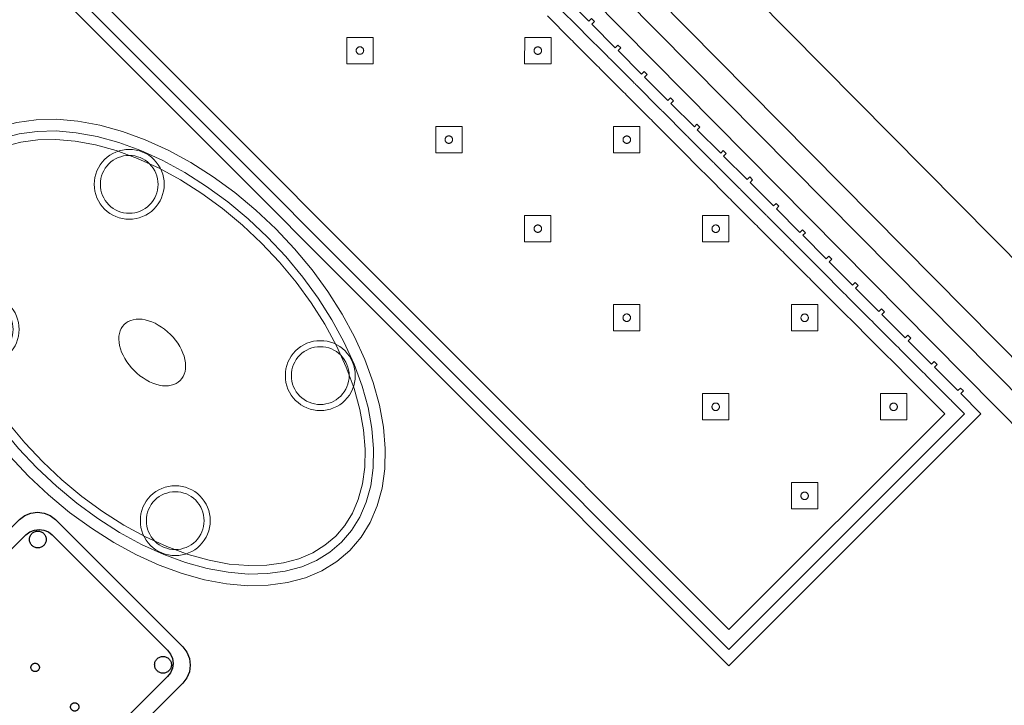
# Model space of a CAD drawing. Header units: metres. Extents: x 2232.4 to 2275.2, y 411.9 to 437.5.
# Tile 14 of 34: x 2245.5 to 2247.6, y 433.4 to 434.8. Entities that reach past the tile are written whole.
import ezdxf

# ---------------------------------------------------------------- set-up
doc = ezdxf.new("R2010")
doc.units = ezdxf.units.M
doc.layers.add('DOOR', color=5, linetype='Continuous')
doc.layers.add('RP_CHAIRS', color=7, linetype='Continuous')
doc.layers.add('NC_N1_BANQUETTES', color=7, linetype='Continuous', lineweight=13)
doc.layers.add('NC_N1_TABLES', color=7, linetype='Continuous', lineweight=13)

# ---------------------------------------------------------------- blocks, each defined once
blk = doc.blocks.new('NC_N1_TRIANGLE_L_BANQUETTE')
at = {"color": 0, "linetype": 'Continuous', "lineweight": -2}
for points in [[(0.035, 3.089), (0.035, 3.16), (0.027, 3.16), (0.027, 3.169), (0.035, 3.169), (0.035, 3.24), (0.027, 3.24), (0.027, 3.249), (0.035, 3.249), (0.035, 3.32), (0.027, 3.32), (0.027, 3.329), (0.035, 3.329), (0.035, 3.4), (0.027, 3.4), (0.027, 3.409), (0.035, 3.409), (0.035, 3.48), (0.027, 3.48), (0.027, 3.489), (0.035, 3.489), (0.035, 3.56), (0.027, 3.56), (0.027, 3.569), (0.035, 3.569), (0.035, 3.64), (0.027, 3.64), (0.027, 3.649), (0.035, 3.649), (0.035, 3.72), (0.027, 3.72), (0.027, 3.729), (0.035, 3.729), (0.035, 3.8), (0.027, 3.8), (0.027, 3.809), (0.035, 3.809), (0.035, 3.88), (0.027, 3.88), (0.027, 3.889), (0.035, 3.889), (0.035, 3.96), (0.027, 3.96), (0.027, 3.969), (0.035, 3.969), (0.035, 4.04), (0.027, 4.04), (0.027, 4.049), (0.035, 4.049), (0.035, 4.12), (0.027, 4.12), (0.027, 4.129), (0.035, 4.129), (0.035, 4.2), (0.027, 4.2), (0.027, 4.209), (0.035, 4.209), (0.035, 4.28), (0.027, 4.28), (0.027, 4.289), (0.035, 4.289), (0.035, 4.35), (0.8, 4.35), (0.8, 0.8)], [(0.06, 3.089), (0.06, 3.16), (0.0599, 3.1625), (0.0596, 3.1645), (0.0599, 3.1665), (0.06, 3.169), (0.06, 3.24), (0.0599, 3.2425), (0.0596, 3.2445), (0.0599, 3.2465), (0.06, 3.249), (0.06, 3.32), (0.0599, 3.3225), (0.0596, 3.3245), (0.0599, 3.3265), (0.06, 3.329), (0.06, 3.4), (0.0599, 3.4025), (0.0596, 3.4045), (0.0599, 3.4065), (0.06, 3.409), (0.06, 3.48), (0.0599, 3.4825), (0.0596, 3.4845), (0.0599, 3.4865), (0.06, 3.489), (0.06, 3.56), (0.0599, 3.5625), (0.0596, 3.5645), (0.0599, 3.5665), (0.06, 3.569), (0.06, 3.64), (0.0599, 3.6425), (0.0596, 3.6445), (0.0599, 3.6465), (0.06, 3.649), (0.06, 3.72), (0.0599, 3.7225), (0.0596, 3.7245), (0.0599, 3.7265), (0.06, 3.729), (0.06, 3.8), (0.0599, 3.8025), (0.0596, 3.8045), (0.0599, 3.8065), (0.06, 3.809), (0.06, 3.88), (0.0599, 3.8825), (0.0596, 3.8845), (0.0599, 3.8865), (0.06, 3.889), (0.06, 3.96), (0.0599, 3.9625), (0.0596, 3.9645), (0.0599, 3.9665), (0.06, 3.969), (0.06, 4.04), (0.0599, 4.0425), (0.0596, 4.0445), (0.0599, 4.0465), (0.06, 4.049), (0.06, 4.12), (0.0599, 4.1225), (0.0596, 4.1245), (0.0599, 4.1265), (0.06, 4.129), (0.06, 4.2), (0.0599, 4.2025), (0.0596, 4.2045), (0.0599, 4.2065), (0.06, 4.209), (0.06, 4.28), (0.0599, 4.2825), (0.0596, 4.2845), (0.0599, 4.2865), (0.06, 4.289), (0.06, 4.325), (0.775, 4.325), (0.775, 0.8)], [(0.09, 3.089), (0.09, 3.16), (0.0898, 3.1645), (0.09, 3.169), (0.09, 3.24), (0.0898, 3.2445), (0.09, 3.249), (0.09, 3.32), (0.0898, 3.3245), (0.09, 3.329), (0.09, 3.4), (0.0898, 3.4045), (0.09, 3.409), (0.09, 3.48), (0.0898, 3.4845), (0.09, 3.489), (0.09, 3.56), (0.0898, 3.5645), (0.09, 3.569), (0.09, 3.64), (0.0898, 3.6445), (0.09, 3.649), (0.09, 3.72), (0.0898, 3.7245), (0.09, 3.729), (0.09, 3.8), (0.0898, 3.8045), (0.09, 3.809), (0.09, 3.88), (0.0898, 3.8845), (0.09, 3.889), (0.09, 3.96), (0.0898, 3.9645), (0.09, 3.969), (0.09, 4.04), (0.0898, 4.0445), (0.09, 4.049), (0.09, 4.12), (0.0898, 4.1245), (0.09, 4.129), (0.09, 4.2), (0.0898, 4.2045), (0.09, 4.209), (0.09, 4.28), (0.0898, 4.2845), (0.09, 4.289), (0.09, 4.295), (0.745, 4.295), (0.745, 0.8)]]:
    blk.add_lwpolyline(points, dxfattribs=at)
for points in [[(0.157, 4.167), (0.197, 4.207), (0.157, 4.247), (0.117, 4.207)], [(0.427, 4.167), (0.467, 4.207), (0.427, 4.247), (0.387, 4.207)], [(0.165, 4.207), (0.165, 4.2062), (0.1648, 4.2054), (0.1647, 4.2047), (0.1644, 4.2039), (0.1641, 4.2032), (0.1637, 4.2026), (0.1632, 4.2019), (0.1627, 4.2013), (0.1621, 4.2008), (0.1614, 4.2003), (0.1608, 4.1999), (0.1601, 4.1996), (0.1593, 4.1993), (0.1586, 4.1992), (0.1578, 4.199), (0.157, 4.199), (0.1562, 4.199), (0.1554, 4.1992), (0.1547, 4.1993), (0.1539, 4.1996), (0.1532, 4.1999), (0.1526, 4.2003), (0.1519, 4.2008), (0.1513, 4.2013), (0.1508, 4.2019), (0.1503, 4.2026), (0.1499, 4.2032), (0.1496, 4.2039), (0.1493, 4.2047), (0.1492, 4.2054), (0.149, 4.2062), (0.149, 4.207), (0.149, 4.2078), (0.1492, 4.2086), (0.1493, 4.2093), (0.1496, 4.2101), (0.1499, 4.2108), (0.1503, 4.2114), (0.1508, 4.2121), (0.1513, 4.2127), (0.1519, 4.2132), (0.1526, 4.2137), (0.1532, 4.2141), (0.1539, 4.2144), (0.1547, 4.2147), (0.1554, 4.2148), (0.1562, 4.215), (0.157, 4.215), (0.1578, 4.215), (0.1586, 4.2148), (0.1593, 4.2147), (0.1601, 4.2144), (0.1608, 4.2141), (0.1614, 4.2137), (0.1621, 4.2132), (0.1627, 4.2127), (0.1632, 4.2121), (0.1637, 4.2114), (0.1641, 4.2108), (0.1644, 4.2101), (0.1647, 4.2093), (0.1648, 4.2086), (0.165, 4.2078)], [(0.435, 4.207), (0.435, 4.2062), (0.4348, 4.2054), (0.4347, 4.2047), (0.4344, 4.2039), (0.4341, 4.2032), (0.4337, 4.2026), (0.4332, 4.2019), (0.4327, 4.2013), (0.4321, 4.2008), (0.4314, 4.2003), (0.4308, 4.1999), (0.4301, 4.1996), (0.4293, 4.1993), (0.4286, 4.1992), (0.4278, 4.199), (0.427, 4.199), (0.4262, 4.199), (0.4254, 4.1992), (0.4247, 4.1993), (0.4239, 4.1996), (0.4232, 4.1999), (0.4226, 4.2003), (0.4219, 4.2008), (0.4213, 4.2013), (0.4208, 4.2019), (0.4203, 4.2026), (0.4199, 4.2032), (0.4196, 4.2039), (0.4193, 4.2047), (0.4192, 4.2054), (0.419, 4.2062), (0.419, 4.207), (0.419, 4.2078), (0.4192, 4.2086), (0.4193, 4.2093), (0.4196, 4.2101), (0.4199, 4.2108), (0.4203, 4.2114), (0.4208, 4.2121), (0.4213, 4.2127), (0.4219, 4.2132), (0.4226, 4.2137), (0.4232, 4.2141), (0.4239, 4.2144), (0.4247, 4.2147), (0.4254, 4.2148), (0.4262, 4.215), (0.427, 4.215), (0.4278, 4.215), (0.4286, 4.2148), (0.4293, 4.2147), (0.4301, 4.2144), (0.4308, 4.2141), (0.4314, 4.2137), (0.4321, 4.2132), (0.4327, 4.2127), (0.4332, 4.2121), (0.4337, 4.2114), (0.4341, 4.2108), (0.4344, 4.2101), (0.4347, 4.2093), (0.4348, 4.2086), (0.435, 4.2078)], [(0.157, 3.897), (0.197, 3.937), (0.157, 3.977), (0.117, 3.937)], [(0.427, 3.897), (0.467, 3.937), (0.427, 3.977), (0.387, 3.937)], [(0.165, 3.937), (0.165, 3.9362), (0.1648, 3.9354), (0.1647, 3.9347), (0.1644, 3.9339), (0.1641, 3.9332), (0.1637, 3.9326), (0.1632, 3.9319), (0.1627, 3.9313), (0.1621, 3.9308), (0.1614, 3.9303), (0.1608, 3.9299), (0.1601, 3.9296), (0.1593, 3.9293), (0.1586, 3.9292), (0.1578, 3.929), (0.157, 3.929), (0.1562, 3.929), (0.1554, 3.9292), (0.1547, 3.9293), (0.1539, 3.9296), (0.1532, 3.9299), (0.1526, 3.9303), (0.1519, 3.9308), (0.1513, 3.9313), (0.1508, 3.9319), (0.1503, 3.9326), (0.1499, 3.9332), (0.1496, 3.9339), (0.1493, 3.9347), (0.1492, 3.9354), (0.149, 3.9362), (0.149, 3.937), (0.149, 3.9378), (0.1492, 3.9386), (0.1493, 3.9393), (0.1496, 3.9401), (0.1499, 3.9408), (0.1503, 3.9414), (0.1508, 3.9421), (0.1513, 3.9427), (0.1519, 3.9432), (0.1526, 3.9437), (0.1532, 3.9441), (0.1539, 3.9444), (0.1547, 3.9447), (0.1554, 3.9448), (0.1562, 3.945), (0.157, 3.945), (0.1578, 3.945), (0.1586, 3.9448), (0.1593, 3.9447), (0.1601, 3.9444), (0.1608, 3.9441), (0.1614, 3.9437), (0.1621, 3.9432), (0.1627, 3.9427), (0.1632, 3.9421), (0.1637, 3.9414), (0.1641, 3.9408), (0.1644, 3.9401), (0.1647, 3.9393), (0.1648, 3.9386), (0.165, 3.9378)], [(0.435, 3.937), (0.435, 3.9362), (0.4348, 3.9354), (0.4347, 3.9347), (0.4344, 3.9339), (0.4341, 3.9332), (0.4337, 3.9326), (0.4332, 3.9319), (0.4327, 3.9313), (0.4321, 3.9308), (0.4314, 3.9303), (0.4308, 3.9299), (0.4301, 3.9296), (0.4293, 3.9293), (0.4286, 3.9292), (0.4278, 3.929), (0.427, 3.929), (0.4262, 3.929), (0.4254, 3.9292), (0.4247, 3.9293), (0.4239, 3.9296), (0.4232, 3.9299), (0.4226, 3.9303), (0.4219, 3.9308), (0.4213, 3.9313), (0.4208, 3.9319), (0.4203, 3.9326), (0.4199, 3.9332), (0.4196, 3.9339), (0.4193, 3.9347), (0.4192, 3.9354), (0.419, 3.9362), (0.419, 3.937), (0.419, 3.9378), (0.4192, 3.9386), (0.4193, 3.9393), (0.4196, 3.9401), (0.4199, 3.9408), (0.4203, 3.9414), (0.4208, 3.9421), (0.4213, 3.9427), (0.4219, 3.9432), (0.4226, 3.9437), (0.4232, 3.9441), (0.4239, 3.9444), (0.4247, 3.9447), (0.4254, 3.9448), (0.4262, 3.945), (0.427, 3.945), (0.4278, 3.945), (0.4286, 3.9448), (0.4293, 3.9447), (0.4301, 3.9444), (0.4308, 3.9441), (0.4314, 3.9437), (0.4321, 3.9432), (0.4327, 3.9427), (0.4332, 3.9421), (0.4337, 3.9414), (0.4341, 3.9408), (0.4344, 3.9401), (0.4347, 3.9393), (0.4348, 3.9386), (0.435, 3.9378)], [(0.157, 3.627), (0.197, 3.667), (0.157, 3.707), (0.117, 3.667)], [(0.427, 3.627), (0.467, 3.667), (0.427, 3.707), (0.387, 3.667)], [(0.165, 3.667), (0.165, 3.6662), (0.1648, 3.6654), (0.1647, 3.6647), (0.1644, 3.6639), (0.1641, 3.6632), (0.1637, 3.6626), (0.1632, 3.6619), (0.1627, 3.6613), (0.1621, 3.6608), (0.1614, 3.6603), (0.1608, 3.6599), (0.1601, 3.6596), (0.1593, 3.6593), (0.1586, 3.6592), (0.1578, 3.659), (0.157, 3.659), (0.1562, 3.659), (0.1554, 3.6592), (0.1547, 3.6593), (0.1539, 3.6596), (0.1532, 3.6599), (0.1526, 3.6603), (0.1519, 3.6608), (0.1513, 3.6613), (0.1508, 3.6619), (0.1503, 3.6626), (0.1499, 3.6632), (0.1496, 3.6639), (0.1493, 3.6647), (0.1492, 3.6654), (0.149, 3.6662), (0.149, 3.667), (0.149, 3.6678), (0.1492, 3.6686), (0.1493, 3.6693), (0.1496, 3.6701), (0.1499, 3.6708), (0.1503, 3.6714), (0.1508, 3.6721), (0.1513, 3.6727), (0.1519, 3.6732), (0.1526, 3.6737), (0.1532, 3.6741), (0.1539, 3.6744), (0.1547, 3.6747), (0.1554, 3.6748), (0.1562, 3.675), (0.157, 3.675), (0.1578, 3.675), (0.1586, 3.6748), (0.1593, 3.6747), (0.1601, 3.6744), (0.1608, 3.6741), (0.1614, 3.6737), (0.1621, 3.6732), (0.1627, 3.6727), (0.1632, 3.6721), (0.1637, 3.6714), (0.1641, 3.6708), (0.1644, 3.6701), (0.1647, 3.6693), (0.1648, 3.6686), (0.165, 3.6678)], [(0.435, 3.667), (0.435, 3.6662), (0.4348, 3.6654), (0.4347, 3.6647), (0.4344, 3.6639), (0.4341, 3.6632), (0.4337, 3.6626), (0.4332, 3.6619), (0.4327, 3.6613), (0.4321, 3.6608), (0.4314, 3.6603), (0.4308, 3.6599), (0.4301, 3.6596), (0.4293, 3.6593), (0.4286, 3.6592), (0.4278, 3.659), (0.427, 3.659), (0.4262, 3.659), (0.4254, 3.6592), (0.4247, 3.6593), (0.4239, 3.6596), (0.4232, 3.6599), (0.4226, 3.6603), (0.4219, 3.6608), (0.4213, 3.6613), (0.4208, 3.6619), (0.4203, 3.6626), (0.4199, 3.6632), (0.4196, 3.6639), (0.4193, 3.6647), (0.4192, 3.6654), (0.419, 3.6662), (0.419, 3.667), (0.419, 3.6678), (0.4192, 3.6686), (0.4193, 3.6693), (0.4196, 3.6701), (0.4199, 3.6708), (0.4203, 3.6714), (0.4208, 3.6721), (0.4213, 3.6727), (0.4219, 3.6732), (0.4226, 3.6737), (0.4232, 3.6741), (0.4239, 3.6744), (0.4247, 3.6747), (0.4254, 3.6748), (0.4262, 3.675), (0.427, 3.675), (0.4278, 3.675), (0.4286, 3.6748), (0.4293, 3.6747), (0.4301, 3.6744), (0.4308, 3.6741), (0.4314, 3.6737), (0.4321, 3.6732), (0.4327, 3.6727), (0.4332, 3.6721), (0.4337, 3.6714), (0.4341, 3.6708), (0.4344, 3.6701), (0.4347, 3.6693), (0.4348, 3.6686), (0.435, 3.6678)], [(0.157, 3.357), (0.197, 3.397), (0.157, 3.437), (0.117, 3.397)], [(0.427, 3.357), (0.467, 3.397), (0.427, 3.437), (0.387, 3.397)], [(0.165, 3.397), (0.165, 3.3962), (0.1648, 3.3954), (0.1647, 3.3947), (0.1644, 3.3939), (0.1641, 3.3932), (0.1637, 3.3926), (0.1632, 3.3919), (0.1627, 3.3913), (0.1621, 3.3908), (0.1614, 3.3903), (0.1608, 3.3899), (0.1601, 3.3896), (0.1593, 3.3893), (0.1586, 3.3892), (0.1578, 3.389), (0.157, 3.389), (0.1562, 3.389), (0.1554, 3.3892), (0.1547, 3.3893), (0.1539, 3.3896), (0.1532, 3.3899), (0.1526, 3.3903), (0.1519, 3.3908), (0.1513, 3.3913), (0.1508, 3.3919), (0.1503, 3.3926), (0.1499, 3.3932), (0.1496, 3.3939), (0.1493, 3.3947), (0.1492, 3.3954), (0.149, 3.3962), (0.149, 3.397), (0.149, 3.3978), (0.1492, 3.3986), (0.1493, 3.3993), (0.1496, 3.4001), (0.1499, 3.4008), (0.1503, 3.4014), (0.1508, 3.4021), (0.1513, 3.4027), (0.1519, 3.4032), (0.1526, 3.4037), (0.1532, 3.4041), (0.1539, 3.4044), (0.1547, 3.4047), (0.1554, 3.4048), (0.1562, 3.405), (0.157, 3.405), (0.1578, 3.405), (0.1586, 3.4048), (0.1593, 3.4047), (0.1601, 3.4044), (0.1608, 3.4041), (0.1614, 3.4037), (0.1621, 3.4032), (0.1627, 3.4027), (0.1632, 3.4021), (0.1637, 3.4014), (0.1641, 3.4008), (0.1644, 3.4001), (0.1647, 3.3993), (0.1648, 3.3986), (0.165, 3.3978)], [(0.435, 3.397), (0.435, 3.3962), (0.4348, 3.3954), (0.4347, 3.3947), (0.4344, 3.3939), (0.4341, 3.3932), (0.4337, 3.3926), (0.4332, 3.3919), (0.4327, 3.3913), (0.4321, 3.3908), (0.4314, 3.3903), (0.4308, 3.3899), (0.4301, 3.3896), (0.4293, 3.3893), (0.4286, 3.3892), (0.4278, 3.389), (0.427, 3.389), (0.4262, 3.389), (0.4254, 3.3892), (0.4247, 3.3893), (0.4239, 3.3896), (0.4232, 3.3899), (0.4226, 3.3903), (0.4219, 3.3908), (0.4213, 3.3913), (0.4208, 3.3919), (0.4203, 3.3926), (0.4199, 3.3932), (0.4196, 3.3939), (0.4193, 3.3947), (0.4192, 3.3954), (0.419, 3.3962), (0.419, 3.397), (0.419, 3.3978), (0.4192, 3.3986), (0.4193, 3.3993), (0.4196, 3.4001), (0.4199, 3.4008), (0.4203, 3.4014), (0.4208, 3.4021), (0.4213, 3.4027), (0.4219, 3.4032), (0.4226, 3.4037), (0.4232, 3.4041), (0.4239, 3.4044), (0.4247, 3.4047), (0.4254, 3.4048), (0.4262, 3.405), (0.427, 3.405), (0.4278, 3.405), (0.4286, 3.4048), (0.4293, 3.4047), (0.4301, 3.4044), (0.4308, 3.4041), (0.4314, 3.4037), (0.4321, 3.4032), (0.4327, 3.4027), (0.4332, 3.4021), (0.4337, 3.4014), (0.4341, 3.4008), (0.4344, 3.4001), (0.4347, 3.3993), (0.4348, 3.3986), (0.435, 3.3978)], [(0.157, 3.087), (0.197, 3.127), (0.157, 3.167), (0.117, 3.127)], [(0.427, 3.087), (0.467, 3.127), (0.427, 3.167), (0.387, 3.127)], [(0.165, 3.127), (0.165, 3.1262), (0.1648, 3.1254), (0.1647, 3.1247), (0.1644, 3.1239), (0.1641, 3.1232), (0.1637, 3.1226), (0.1632, 3.1219), (0.1627, 3.1213), (0.1621, 3.1208), (0.1614, 3.1203), (0.1608, 3.1199), (0.1601, 3.1196), (0.1593, 3.1193), (0.1586, 3.1192), (0.1578, 3.119), (0.157, 3.119), (0.1562, 3.119), (0.1554, 3.1192), (0.1547, 3.1193), (0.1539, 3.1196), (0.1532, 3.1199), (0.1526, 3.1203), (0.1519, 3.1208), (0.1513, 3.1213), (0.1508, 3.1219), (0.1503, 3.1226), (0.1499, 3.1232), (0.1496, 3.1239), (0.1493, 3.1247), (0.1492, 3.1254), (0.149, 3.1262), (0.149, 3.127), (0.149, 3.1278), (0.1492, 3.1286), (0.1493, 3.1293), (0.1496, 3.1301), (0.1499, 3.1308), (0.1503, 3.1314), (0.1508, 3.1321), (0.1513, 3.1327), (0.1519, 3.1332), (0.1526, 3.1337), (0.1532, 3.1341), (0.1539, 3.1344), (0.1547, 3.1347), (0.1554, 3.1348), (0.1562, 3.135), (0.157, 3.135), (0.1578, 3.135), (0.1586, 3.1348), (0.1593, 3.1347), (0.1601, 3.1344), (0.1608, 3.1341), (0.1614, 3.1337), (0.1621, 3.1332), (0.1627, 3.1327), (0.1632, 3.1321), (0.1637, 3.1314), (0.1641, 3.1308), (0.1644, 3.1301), (0.1647, 3.1293), (0.1648, 3.1286), (0.165, 3.1278)], [(0.435, 3.127), (0.435, 3.1262), (0.4348, 3.1254), (0.4347, 3.1247), (0.4344, 3.1239), (0.4341, 3.1232), (0.4337, 3.1226), (0.4332, 3.1219), (0.4327, 3.1213), (0.4321, 3.1208), (0.4314, 3.1203), (0.4308, 3.1199), (0.4301, 3.1196), (0.4293, 3.1193), (0.4286, 3.1192), (0.4278, 3.119), (0.427, 3.119), (0.4262, 3.119), (0.4254, 3.1192), (0.4247, 3.1193), (0.4239, 3.1196), (0.4232, 3.1199), (0.4226, 3.1203), (0.4219, 3.1208), (0.4213, 3.1213), (0.4208, 3.1219), (0.4203, 3.1226), (0.4199, 3.1232), (0.4196, 3.1239), (0.4193, 3.1247), (0.4192, 3.1254), (0.419, 3.1262), (0.419, 3.127), (0.419, 3.1278), (0.4192, 3.1286), (0.4193, 3.1293), (0.4196, 3.1301), (0.4199, 3.1308), (0.4203, 3.1314), (0.4208, 3.1321), (0.4213, 3.1327), (0.4219, 3.1332), (0.4226, 3.1337), (0.4232, 3.1341), (0.4239, 3.1344), (0.4247, 3.1347), (0.4254, 3.1348), (0.4262, 3.135), (0.427, 3.135), (0.4278, 3.135), (0.4286, 3.1348), (0.4293, 3.1347), (0.4301, 3.1344), (0.4308, 3.1341), (0.4314, 3.1337), (0.4321, 3.1332), (0.4327, 3.1327), (0.4332, 3.1321), (0.4337, 3.1314), (0.4341, 3.1308), (0.4344, 3.1301), (0.4347, 3.1293), (0.4348, 3.1286), (0.435, 3.1278)], [(0.427, 2.817), (0.467, 2.857), (0.427, 2.897), (0.387, 2.857)], [(0.435, 2.857), (0.435, 2.8562), (0.4348, 2.8554), (0.4347, 2.8547), (0.4344, 2.8539), (0.4341, 2.8532), (0.4337, 2.8526), (0.4332, 2.8519), (0.4327, 2.8513), (0.4321, 2.8508), (0.4314, 2.8503), (0.4308, 2.8499), (0.4301, 2.8496), (0.4293, 2.8493), (0.4286, 2.8492), (0.4278, 2.849), (0.427, 2.849), (0.4262, 2.849), (0.4254, 2.8492), (0.4247, 2.8493), (0.4239, 2.8496), (0.4232, 2.8499), (0.4226, 2.8503), (0.4219, 2.8508), (0.4213, 2.8513), (0.4208, 2.8519), (0.4203, 2.8526), (0.4199, 2.8532), (0.4196, 2.8539), (0.4193, 2.8547), (0.4192, 2.8554), (0.419, 2.8562), (0.419, 2.857), (0.419, 2.8578), (0.4192, 2.8586), (0.4193, 2.8593), (0.4196, 2.8601), (0.4199, 2.8608), (0.4203, 2.8614), (0.4208, 2.8621), (0.4213, 2.8627), (0.4219, 2.8632), (0.4226, 2.8637), (0.4232, 2.8641), (0.4239, 2.8644), (0.4247, 2.8647), (0.4254, 2.8648), (0.4262, 2.865), (0.427, 2.865), (0.4278, 2.865), (0.4286, 2.8648), (0.4293, 2.8647), (0.4301, 2.8644), (0.4308, 2.8641), (0.4314, 2.8637), (0.4321, 2.8632), (0.4327, 2.8627), (0.4332, 2.8621), (0.4337, 2.8614), (0.4341, 2.8608), (0.4344, 2.8601), (0.4347, 2.8593), (0.4348, 2.8586), (0.435, 2.8578)]]:
    blk.add_lwpolyline(points, close=True, dxfattribs=at)
blk = doc.blocks.new('NC_N1_DINING_2')
at = {"color": 0, "linetype": 'Continuous', "lineweight": -2}
for points in [[(0.6, 0), (0.5971, 0.0368), (0.5885, 0.0732), (0.5742, 0.1089), (0.5543, 0.1435), (0.5292, 0.1768), (0.4989, 0.2083), (0.4638, 0.2379), (0.4243, 0.2652), (0.3806, 0.2899), (0.3333, 0.3118), (0.2828, 0.3307), (0.2296, 0.3465), (0.1742, 0.3589), (0.1171, 0.3678), (0.0588, 0.3732), (0, 0.375), (-0.0588, 0.3732), (-0.1171, 0.3678), (-0.1742, 0.3589), (-0.2296, 0.3465), (-0.2828, 0.3307), (-0.3333, 0.3118), (-0.3806, 0.2899), (-0.4243, 0.2652), (-0.4638, 0.2379), (-0.4989, 0.2083), (-0.5292, 0.1768), (-0.5543, 0.1435), (-0.5742, 0.1089), (-0.5885, 0.0732), (-0.5971, 0.0368), (-0.6, 0), (-0.5971, -0.0368), (-0.5885, -0.0732), (-0.5742, -0.1089), (-0.5543, -0.1435), (-0.5292, -0.1768), (-0.4989, -0.2083), (-0.4638, -0.2379), (-0.4243, -0.2652), (-0.3806, -0.2899), (-0.3333, -0.3118), (-0.2828, -0.3307), (-0.2296, -0.3465), (-0.1742, -0.3589), (-0.1171, -0.3678), (-0.0588, -0.3732), (0, -0.375), (0.0588, -0.3732), (0.1171, -0.3678), (0.1742, -0.3589), (0.2296, -0.3465), (0.2828, -0.3307), (0.3333, -0.3118), (0.3806, -0.2899), (0.4243, -0.2652), (0.4638, -0.2379), (0.4989, -0.2083), (0.5292, -0.1768), (0.5543, -0.1435), (0.5742, -0.1089), (0.5885, -0.0732), (0.5971, -0.0368)], [(0.5749, 0), (0.5723, -0.0329), (0.5646, -0.0656), (0.5516, -0.0979), (0.5334, -0.1297), (0.5101, -0.1605), (0.4818, -0.1901), (0.4486, -0.218), (0.411, -0.244), (0.3692, -0.2676), (0.3237, -0.2887), (0.2749, -0.307), (0.2233, -0.3222), (0.1695, -0.3343), (0.114, -0.343), (0.0573, -0.3482), (0, -0.35), (-0.0573, -0.3482), (-0.114, -0.343), (-0.1695, -0.3343), (-0.2233, -0.3222), (-0.2749, -0.307), (-0.3237, -0.2887), (-0.3692, -0.2676), (-0.411, -0.244), (-0.4486, -0.218), (-0.4818, -0.1901), (-0.5101, -0.1605), (-0.5334, -0.1297), (-0.5516, -0.0979), (-0.5646, -0.0656), (-0.5723, -0.0329), (-0.5749, 0), (-0.5723, 0.0329), (-0.5646, 0.0656), (-0.5516, 0.0979), (-0.5334, 0.1297), (-0.5101, 0.1605), (-0.4818, 0.1901), (-0.4486, 0.218), (-0.411, 0.244), (-0.3692, 0.2676), (-0.3237, 0.2887), (-0.2749, 0.307), (-0.2233, 0.3222), (-0.1695, 0.3343), (-0.114, 0.343), (-0.0573, 0.3482), (0, 0.35), (0.0573, 0.3482), (0.114, 0.343), (0.1695, 0.3343), (0.2233, 0.3222), (0.2749, 0.307), (0.3237, 0.2887), (0.3692, 0.2676), (0.411, 0.244), (0.4486, 0.218), (0.4818, 0.1901), (0.5101, 0.1605), (0.5334, 0.1297), (0.5516, 0.0979), (0.5646, 0.0656), (0.5723, 0.0329)], [(0.5569, 0), (0.5545, -0.0301), (0.5474, -0.0601), (0.5354, -0.0901), (0.5184, -0.1198), (0.4964, -0.1488), (0.4694, -0.1769), (0.4377, -0.2037), (0.4014, -0.2287), (0.361, -0.2516), (0.3167, -0.2721), (0.2692, -0.2899), (0.2188, -0.3048), (0.1661, -0.3166), (0.1117, -0.3251), (0.0562, -0.3303), (0, -0.332), (-0.0562, -0.3303), (-0.1117, -0.3251), (-0.1661, -0.3166), (-0.2188, -0.3048), (-0.2692, -0.2899), (-0.3167, -0.2721), (-0.361, -0.2516), (-0.4014, -0.2287), (-0.4377, -0.2037), (-0.4694, -0.1769), (-0.4964, -0.1488), (-0.5184, -0.1198), (-0.5354, -0.0901), (-0.5474, -0.0601), (-0.5545, -0.0301), (-0.5569, 0), (-0.5545, 0.0301), (-0.5474, 0.0601), (-0.5354, 0.0901), (-0.5184, 0.1198), (-0.4964, 0.1488), (-0.4694, 0.1769), (-0.4377, 0.2037), (-0.4014, 0.2287), (-0.361, 0.2516), (-0.3167, 0.2721), (-0.2692, 0.2899), (-0.2188, 0.3048), (-0.1661, 0.3166), (-0.1117, 0.3251), (-0.0562, 0.3303), (0, 0.332), (0.0562, 0.3303), (0.1117, 0.3251), (0.1661, 0.3166), (0.2188, 0.3048), (0.2692, 0.2899), (0.3167, 0.2721), (0.361, 0.2516), (0.4014, 0.2287), (0.4377, 0.2037), (0.4694, 0.1769), (0.4964, 0.1488), (0.5184, 0.1198), (0.5354, 0.0901), (0.5474, 0.0601), (0.5545, 0.0301)], [(-0.215, 0.22), (-0.2154, 0.2126), (-0.2164, 0.2054), (-0.2182, 0.1982), (-0.2207, 0.1913), (-0.2239, 0.1846), (-0.2276, 0.1783), (-0.232, 0.1724), (-0.237, 0.167), (-0.2424, 0.162), (-0.2483, 0.1576), (-0.2546, 0.1539), (-0.2613, 0.1507), (-0.2682, 0.1482), (-0.2754, 0.1464), (-0.2826, 0.1454), (-0.29, 0.145), (-0.2974, 0.1454), (-0.3046, 0.1464), (-0.3118, 0.1482), (-0.3187, 0.1507), (-0.3254, 0.1539), (-0.3317, 0.1576), (-0.3376, 0.162), (-0.343, 0.167), (-0.348, 0.1724), (-0.3524, 0.1783), (-0.3561, 0.1846), (-0.3593, 0.1913), (-0.3618, 0.1982), (-0.3636, 0.2054), (-0.3646, 0.2126), (-0.365, 0.22), (-0.3646, 0.2274), (-0.3636, 0.2346), (-0.3618, 0.2418), (-0.3593, 0.2487), (-0.3561, 0.2554), (-0.3524, 0.2617), (-0.348, 0.2676), (-0.343, 0.273), (-0.3376, 0.278), (-0.3317, 0.2824), (-0.3254, 0.2861), (-0.3187, 0.2893), (-0.3118, 0.2918), (-0.3046, 0.2936), (-0.2974, 0.2946), (-0.29, 0.295), (-0.2826, 0.2946), (-0.2754, 0.2936), (-0.2682, 0.2918), (-0.2613, 0.2893), (-0.2546, 0.2861), (-0.2483, 0.2824), (-0.2424, 0.278), (-0.237, 0.273), (-0.232, 0.2676), (-0.2276, 0.2617), (-0.2239, 0.2554), (-0.2207, 0.2487), (-0.2182, 0.2418), (-0.2164, 0.2346), (-0.2154, 0.2274)], [(-0.228, 0.22), (-0.2283, 0.2139), (-0.2292, 0.2079), (-0.2307, 0.202), (-0.2327, 0.1963), (-0.2353, 0.1908), (-0.2384, 0.1856), (-0.2421, 0.1807), (-0.2462, 0.1762), (-0.2507, 0.1721), (-0.2556, 0.1684), (-0.2608, 0.1653), (-0.2663, 0.1627), (-0.272, 0.1607), (-0.2779, 0.1592), (-0.2839, 0.1583), (-0.29, 0.158), (-0.2961, 0.1583), (-0.3021, 0.1592), (-0.308, 0.1607), (-0.3137, 0.1627), (-0.3192, 0.1653), (-0.3244, 0.1684), (-0.3293, 0.1721), (-0.3338, 0.1762), (-0.3379, 0.1807), (-0.3416, 0.1856), (-0.3447, 0.1908), (-0.3473, 0.1963), (-0.3493, 0.202), (-0.3508, 0.2079), (-0.3517, 0.2139), (-0.352, 0.22), (-0.3517, 0.2261), (-0.3508, 0.2321), (-0.3493, 0.238), (-0.3473, 0.2437), (-0.3447, 0.2492), (-0.3416, 0.2544), (-0.3379, 0.2593), (-0.3338, 0.2638), (-0.3293, 0.2679), (-0.3244, 0.2716), (-0.3192, 0.2747), (-0.3137, 0.2773), (-0.308, 0.2793), (-0.3021, 0.2808), (-0.2961, 0.2817), (-0.29, 0.282), (-0.2839, 0.2817), (-0.2779, 0.2808), (-0.272, 0.2793), (-0.2663, 0.2773), (-0.2608, 0.2747), (-0.2556, 0.2716), (-0.2507, 0.2679), (-0.2462, 0.2638), (-0.2421, 0.2593), (-0.2384, 0.2544), (-0.2353, 0.2492), (-0.2327, 0.2437), (-0.2307, 0.238), (-0.2292, 0.2321), (-0.2283, 0.2261)], [(0.365, 0.22), (0.3646, 0.2126), (0.3636, 0.2054), (0.3618, 0.1982), (0.3593, 0.1913), (0.3561, 0.1846), (0.3524, 0.1783), (0.348, 0.1724), (0.343, 0.167), (0.3376, 0.162), (0.3317, 0.1576), (0.3254, 0.1539), (0.3187, 0.1507), (0.3118, 0.1482), (0.3046, 0.1464), (0.2974, 0.1454), (0.29, 0.145), (0.2826, 0.1454), (0.2754, 0.1464), (0.2682, 0.1482), (0.2613, 0.1507), (0.2546, 0.1539), (0.2483, 0.1576), (0.2424, 0.162), (0.237, 0.167), (0.232, 0.1724), (0.2276, 0.1783), (0.2239, 0.1846), (0.2207, 0.1913), (0.2182, 0.1982), (0.2164, 0.2054), (0.2154, 0.2126), (0.215, 0.22), (0.2154, 0.2274), (0.2164, 0.2346), (0.2182, 0.2418), (0.2207, 0.2487), (0.2239, 0.2554), (0.2276, 0.2617), (0.232, 0.2676), (0.237, 0.273), (0.2424, 0.278), (0.2483, 0.2824), (0.2546, 0.2861), (0.2613, 0.2893), (0.2682, 0.2918), (0.2754, 0.2936), (0.2826, 0.2946), (0.29, 0.295), (0.2974, 0.2946), (0.3046, 0.2936), (0.3118, 0.2918), (0.3187, 0.2893), (0.3254, 0.2861), (0.3317, 0.2824), (0.3376, 0.278), (0.343, 0.273), (0.348, 0.2676), (0.3524, 0.2617), (0.3561, 0.2554), (0.3593, 0.2487), (0.3618, 0.2418), (0.3636, 0.2346), (0.3646, 0.2274)], [(0.352, 0.22), (0.3517, 0.2139), (0.3508, 0.2079), (0.3493, 0.202), (0.3473, 0.1963), (0.3447, 0.1908), (0.3416, 0.1856), (0.3379, 0.1807), (0.3338, 0.1762), (0.3293, 0.1721), (0.3244, 0.1684), (0.3192, 0.1653), (0.3137, 0.1627), (0.308, 0.1607), (0.3021, 0.1592), (0.2961, 0.1583), (0.29, 0.158), (0.2839, 0.1583), (0.2779, 0.1592), (0.272, 0.1607), (0.2663, 0.1627), (0.2608, 0.1653), (0.2556, 0.1684), (0.2507, 0.1721), (0.2462, 0.1762), (0.2421, 0.1807), (0.2384, 0.1856), (0.2353, 0.1908), (0.2327, 0.1963), (0.2307, 0.202), (0.2292, 0.2079), (0.2283, 0.2139), (0.228, 0.22), (0.2283, 0.2261), (0.2292, 0.2321), (0.2307, 0.238), (0.2327, 0.2437), (0.2353, 0.2492), (0.2384, 0.2544), (0.2421, 0.2593), (0.2462, 0.2638), (0.2507, 0.2679), (0.2556, 0.2716), (0.2608, 0.2747), (0.2663, 0.2773), (0.272, 0.2793), (0.2779, 0.2808), (0.2839, 0.2817), (0.29, 0.282), (0.2961, 0.2817), (0.3021, 0.2808), (0.308, 0.2793), (0.3137, 0.2773), (0.3192, 0.2747), (0.3244, 0.2716), (0.3293, 0.2679), (0.3338, 0.2638), (0.3379, 0.2593), (0.3416, 0.2544), (0.3447, 0.2492), (0.3473, 0.2437), (0.3493, 0.238), (0.3508, 0.2321), (0.3517, 0.2261)], [(0.085, 0), (0.0846, 0.0054), (0.0834, 0.0107), (0.0813, 0.016), (0.0785, 0.021), (0.075, 0.0259), (0.0707, 0.0306), (0.0657, 0.0349), (0.0601, 0.0389), (0.0539, 0.0425), (0.0472, 0.0457), (0.0401, 0.0485), (0.0325, 0.0508), (0.0247, 0.0526), (0.0166, 0.0539), (0.0083, 0.0547), (0, 0.055), (-0.0083, 0.0547), (-0.0166, 0.0539), (-0.0247, 0.0526), (-0.0325, 0.0508), (-0.0401, 0.0485), (-0.0472, 0.0457), (-0.0539, 0.0425), (-0.0601, 0.0389), (-0.0657, 0.0349), (-0.0707, 0.0306), (-0.075, 0.0259), (-0.0785, 0.021), (-0.0813, 0.016), (-0.0834, 0.0107), (-0.0846, 0.0054), (-0.085, 0), (-0.0846, -0.0054), (-0.0834, -0.0107), (-0.0813, -0.016), (-0.0785, -0.021), (-0.075, -0.0259), (-0.0707, -0.0306), (-0.0657, -0.0349), (-0.0601, -0.0389), (-0.0539, -0.0425), (-0.0472, -0.0457), (-0.0401, -0.0485), (-0.0325, -0.0508), (-0.0247, -0.0526), (-0.0166, -0.0539), (-0.0083, -0.0547), (0, -0.055), (0.0083, -0.0547), (0.0166, -0.0539), (0.0247, -0.0526), (0.0325, -0.0508), (0.0401, -0.0485), (0.0472, -0.0457), (0.0539, -0.0425), (0.0601, -0.0389), (0.0657, -0.0349), (0.0707, -0.0306), (0.075, -0.0259), (0.0785, -0.021), (0.0813, -0.016), (0.0834, -0.0107), (0.0846, -0.0054)], [(-0.215, -0.22), (-0.2154, -0.2274), (-0.2164, -0.2346), (-0.2182, -0.2418), (-0.2207, -0.2487), (-0.2239, -0.2554), (-0.2276, -0.2617), (-0.232, -0.2676), (-0.237, -0.273), (-0.2424, -0.278), (-0.2483, -0.2824), (-0.2546, -0.2861), (-0.2613, -0.2893), (-0.2682, -0.2918), (-0.2754, -0.2936), (-0.2826, -0.2946), (-0.29, -0.295), (-0.2974, -0.2946), (-0.3046, -0.2936), (-0.3118, -0.2918), (-0.3187, -0.2893), (-0.3254, -0.2861), (-0.3317, -0.2824), (-0.3376, -0.278), (-0.343, -0.273), (-0.348, -0.2676), (-0.3524, -0.2617), (-0.3561, -0.2554), (-0.3593, -0.2487), (-0.3618, -0.2418), (-0.3636, -0.2346), (-0.3646, -0.2274), (-0.365, -0.22), (-0.3646, -0.2126), (-0.3636, -0.2054), (-0.3618, -0.1982), (-0.3593, -0.1913), (-0.3561, -0.1846), (-0.3524, -0.1783), (-0.348, -0.1724), (-0.343, -0.167), (-0.3376, -0.162), (-0.3317, -0.1576), (-0.3254, -0.1539), (-0.3187, -0.1507), (-0.3118, -0.1482), (-0.3046, -0.1464), (-0.2974, -0.1454), (-0.29, -0.145), (-0.2826, -0.1454), (-0.2754, -0.1464), (-0.2682, -0.1482), (-0.2613, -0.1507), (-0.2546, -0.1539), (-0.2483, -0.1576), (-0.2424, -0.162), (-0.237, -0.167), (-0.232, -0.1724), (-0.2276, -0.1783), (-0.2239, -0.1846), (-0.2207, -0.1913), (-0.2182, -0.1982), (-0.2164, -0.2054), (-0.2154, -0.2126)], [(0.365, -0.22), (0.3646, -0.2274), (0.3636, -0.2346), (0.3618, -0.2418), (0.3593, -0.2487), (0.3561, -0.2554), (0.3524, -0.2617), (0.348, -0.2676), (0.343, -0.273), (0.3376, -0.278), (0.3317, -0.2824), (0.3254, -0.2861), (0.3187, -0.2893), (0.3118, -0.2918), (0.3046, -0.2936), (0.2974, -0.2946), (0.29, -0.295), (0.2826, -0.2946), (0.2754, -0.2936), (0.2682, -0.2918), (0.2613, -0.2893), (0.2546, -0.2861), (0.2483, -0.2824), (0.2424, -0.278), (0.237, -0.273), (0.232, -0.2676), (0.2276, -0.2617), (0.2239, -0.2554), (0.2207, -0.2487), (0.2182, -0.2418), (0.2164, -0.2346), (0.2154, -0.2274), (0.215, -0.22), (0.2154, -0.2126), (0.2164, -0.2054), (0.2182, -0.1982), (0.2207, -0.1913), (0.2239, -0.1846), (0.2276, -0.1783), (0.232, -0.1724), (0.237, -0.167), (0.2424, -0.162), (0.2483, -0.1576), (0.2546, -0.1539), (0.2613, -0.1507), (0.2682, -0.1482), (0.2754, -0.1464), (0.2826, -0.1454), (0.29, -0.145), (0.2974, -0.1454), (0.3046, -0.1464), (0.3118, -0.1482), (0.3187, -0.1507), (0.3254, -0.1539), (0.3317, -0.1576), (0.3376, -0.162), (0.343, -0.167), (0.348, -0.1724), (0.3524, -0.1783), (0.3561, -0.1846), (0.3593, -0.1913), (0.3618, -0.1982), (0.3636, -0.2054), (0.3646, -0.2126)], [(-0.228, -0.22), (-0.2283, -0.2261), (-0.2292, -0.2321), (-0.2307, -0.238), (-0.2327, -0.2437), (-0.2353, -0.2492), (-0.2384, -0.2544), (-0.2421, -0.2593), (-0.2462, -0.2638), (-0.2507, -0.2679), (-0.2556, -0.2716), (-0.2608, -0.2747), (-0.2663, -0.2773), (-0.272, -0.2793), (-0.2779, -0.2808), (-0.2839, -0.2817), (-0.29, -0.282), (-0.2961, -0.2817), (-0.3021, -0.2808), (-0.308, -0.2793), (-0.3137, -0.2773), (-0.3192, -0.2747), (-0.3244, -0.2716), (-0.3293, -0.2679), (-0.3338, -0.2638), (-0.3379, -0.2593), (-0.3416, -0.2544), (-0.3447, -0.2492), (-0.3473, -0.2437), (-0.3493, -0.238), (-0.3508, -0.2321), (-0.3517, -0.2261), (-0.352, -0.22), (-0.3517, -0.2139), (-0.3508, -0.2079), (-0.3493, -0.202), (-0.3473, -0.1963), (-0.3447, -0.1908), (-0.3416, -0.1856), (-0.3379, -0.1807), (-0.3338, -0.1762), (-0.3293, -0.1721), (-0.3244, -0.1684), (-0.3192, -0.1653), (-0.3137, -0.1627), (-0.308, -0.1607), (-0.3021, -0.1592), (-0.2961, -0.1583), (-0.29, -0.158), (-0.2839, -0.1583), (-0.2779, -0.1592), (-0.272, -0.1607), (-0.2663, -0.1627), (-0.2608, -0.1653), (-0.2556, -0.1684), (-0.2507, -0.1721), (-0.2462, -0.1762), (-0.2421, -0.1807), (-0.2384, -0.1856), (-0.2353, -0.1908), (-0.2327, -0.1963), (-0.2307, -0.202), (-0.2292, -0.2079), (-0.2283, -0.2139)], [(0.352, -0.22), (0.3517, -0.2261), (0.3508, -0.2321), (0.3493, -0.238), (0.3473, -0.2437), (0.3447, -0.2492), (0.3416, -0.2544), (0.3379, -0.2593), (0.3338, -0.2638), (0.3293, -0.2679), (0.3244, -0.2716), (0.3192, -0.2747), (0.3137, -0.2773), (0.308, -0.2793), (0.3021, -0.2808), (0.2961, -0.2817), (0.29, -0.282), (0.2839, -0.2817), (0.2779, -0.2808), (0.272, -0.2793), (0.2663, -0.2773), (0.2608, -0.2747), (0.2556, -0.2716), (0.2507, -0.2679), (0.2462, -0.2638), (0.2421, -0.2593), (0.2384, -0.2544), (0.2353, -0.2492), (0.2327, -0.2437), (0.2307, -0.238), (0.2292, -0.2321), (0.2283, -0.2261), (0.228, -0.22), (0.2283, -0.2139), (0.2292, -0.2079), (0.2307, -0.202), (0.2327, -0.1963), (0.2353, -0.1908), (0.2384, -0.1856), (0.2421, -0.1807), (0.2462, -0.1762), (0.2507, -0.1721), (0.2556, -0.1684), (0.2608, -0.1653), (0.2663, -0.1627), (0.272, -0.1607), (0.2779, -0.1592), (0.2839, -0.1583), (0.29, -0.158), (0.2961, -0.1583), (0.3021, -0.1592), (0.308, -0.1607), (0.3137, -0.1627), (0.3192, -0.1653), (0.3244, -0.1684), (0.3293, -0.1721), (0.3338, -0.1762), (0.3379, -0.1807), (0.3416, -0.1856), (0.3447, -0.1908), (0.3473, -0.1963), (0.3493, -0.202), (0.3508, -0.2079), (0.3517, -0.2139)]]:
    blk.add_lwpolyline(points, close=True, dxfattribs=at)
blk = doc.blocks.new('RP_CLASSIC_CHAIR')
at = {"color": 0, "linetype": 'Continuous', "lineweight": -2}
for points in [[(0.262, 0.222), (0.2607, 0.2276), (0.257, 0.2331), (0.2507, 0.2385), (0.2421, 0.2438), (0.2311, 0.2489), (0.2178, 0.2537), (0.2025, 0.2582), (0.1853, 0.2623), (0.1662, 0.2661), (0.1456, 0.2694), (0.1235, 0.2723), (0.1003, 0.2747), (0.0761, 0.2765), (0.0511, 0.2779), (0.0257, 0.2787), (0, 0.279), (-0.0257, 0.2787), (-0.0511, 0.2779), (-0.0761, 0.2765), (-0.1003, 0.2747), (-0.1235, 0.2723), (-0.1456, 0.2694), (-0.1662, 0.2661), (-0.1853, 0.2623), (-0.2025, 0.2582), (-0.2178, 0.2537), (-0.2311, 0.2489), (-0.2421, 0.2438), (-0.2507, 0.2385), (-0.257, 0.2331), (-0.2607, 0.2276), (-0.262, 0.222), (-0.2607, 0.2164), (-0.257, 0.2109), (-0.2507, 0.2055), (-0.2421, 0.2002), (-0.2311, 0.1951), (-0.2178, 0.1903), (-0.2025, 0.1858), (-0.1853, 0.1817), (-0.1662, 0.1779), (-0.1456, 0.1746), (-0.1235, 0.1717), (-0.1003, 0.1693), (-0.0761, 0.1675), (-0.0511, 0.1661), (-0.0257, 0.1653), (0, 0.165), (0.0257, 0.1653), (0.0511, 0.1661), (0.0761, 0.1675), (0.1003, 0.1693), (0.1235, 0.1717), (0.1456, 0.1746), (0.1662, 0.1779), (0.1853, 0.1817), (0.2025, 0.1858), (0.2178, 0.1903), (0.2311, 0.1951), (0.2421, 0.2002), (0.2507, 0.2055), (0.257, 0.2109), (0.2607, 0.2164)], [(0.235, 0.222), (0.2339, 0.225), (0.2305, 0.228), (0.2249, 0.231), (0.2171, 0.2339), (0.2073, 0.2366), (0.1954, 0.2392), (0.1817, 0.2417), (0.1662, 0.2439), (0.1491, 0.246), (0.1306, 0.2478), (0.1108, 0.2493), (0.0899, 0.2506), (0.0682, 0.2517), (0.0458, 0.2524), (0.023, 0.2529), (0, 0.253), (-0.023, 0.2529), (-0.0458, 0.2524), (-0.0682, 0.2517), (-0.0899, 0.2506), (-0.1108, 0.2493), (-0.1306, 0.2478), (-0.1491, 0.246), (-0.1662, 0.2439), (-0.1817, 0.2417), (-0.1954, 0.2392), (-0.2073, 0.2366), (-0.2171, 0.2339), (-0.2249, 0.231), (-0.2305, 0.228), (-0.2339, 0.225), (-0.235, 0.222), (-0.2339, 0.219), (-0.2305, 0.216), (-0.2249, 0.213), (-0.2171, 0.2101), (-0.2073, 0.2074), (-0.1954, 0.2048), (-0.1817, 0.2023), (-0.1662, 0.2001), (-0.1491, 0.198), (-0.1306, 0.1962), (-0.1108, 0.1947), (-0.0899, 0.1934), (-0.0682, 0.1923), (-0.0458, 0.1916), (-0.023, 0.1911), (0, 0.191), (0.023, 0.1911), (0.0458, 0.1916), (0.0682, 0.1923), (0.0899, 0.1934), (0.1108, 0.1947), (0.1306, 0.1962), (0.1491, 0.198), (0.1662, 0.2001), (0.1817, 0.2023), (0.1954, 0.2048), (0.2073, 0.2074), (0.2171, 0.2101), (0.2249, 0.213), (0.2305, 0.216), (0.2339, 0.219)], [(0.193, -0.275), (-0.193, -0.275), (-0.2072, -0.2731), (-0.2205, -0.2676), (-0.2319, -0.2589), (-0.2406, -0.2475), (-0.2461, -0.2342), (-0.248, -0.22), (-0.248, 0.15), (-0.2461, 0.1642), (-0.2406, 0.1775), (-0.2319, 0.1889), (-0.2205, 0.1976), (-0.2072, 0.2031), (-0.193, 0.205), (0.193, 0.205), (0.2072, 0.2031), (0.2205, 0.1976), (0.2319, 0.1889), (0.2406, 0.1775), (0.2461, 0.1642), (0.248, 0.15), (0.248, -0.22), (0.2461, -0.2342), (0.2406, -0.2475), (0.2319, -0.2589), (0.2205, -0.2676), (0.2072, -0.2731)], [(0.175, -0.247), (-0.175, -0.247), (-0.1854, -0.2456), (-0.195, -0.2416), (-0.2033, -0.2353), (-0.2096, -0.227), (-0.2136, -0.2174), (-0.215, -0.207), (-0.215, 0.126), (-0.2136, 0.1364), (-0.2096, 0.146), (-0.2033, 0.1543), (-0.195, 0.1606), (-0.1854, 0.1646), (-0.175, 0.166), (0.175, 0.166), (0.1854, 0.1646), (0.195, 0.1606), (0.2033, 0.1543), (0.2096, 0.146), (0.2136, 0.1364), (0.215, 0.126), (0.215, -0.207), (0.2136, -0.2174), (0.2096, -0.227), (0.2033, -0.2353), (0.195, -0.2416), (0.1854, -0.2456)], [(-0.111, -0.02), (-0.111, -0.0209), (-0.1112, -0.0218), (-0.1114, -0.0226), (-0.1117, -0.0234), (-0.1121, -0.0242), (-0.1125, -0.025), (-0.113, -0.0257), (-0.1136, -0.0264), (-0.1143, -0.027), (-0.115, -0.0275), (-0.1158, -0.0279), (-0.1166, -0.0283), (-0.1174, -0.0286), (-0.1182, -0.0288), (-0.1191, -0.029), (-0.12, -0.029), (-0.1209, -0.029), (-0.1218, -0.0288), (-0.1226, -0.0286), (-0.1234, -0.0283), (-0.1242, -0.0279), (-0.125, -0.0275), (-0.1257, -0.027), (-0.1264, -0.0264), (-0.127, -0.0257), (-0.1275, -0.025), (-0.1279, -0.0242), (-0.1283, -0.0234), (-0.1286, -0.0226), (-0.1288, -0.0218), (-0.129, -0.0209), (-0.129, -0.02), (-0.129, -0.0191), (-0.1288, -0.0182), (-0.1286, -0.0174), (-0.1283, -0.0166), (-0.1279, -0.0158), (-0.1275, -0.015), (-0.127, -0.0143), (-0.1264, -0.0136), (-0.1257, -0.013), (-0.125, -0.0125), (-0.1242, -0.0121), (-0.1234, -0.0117), (-0.1226, -0.0114), (-0.1218, -0.0112), (-0.1209, -0.011), (-0.12, -0.011), (-0.1191, -0.011), (-0.1182, -0.0112), (-0.1174, -0.0114), (-0.1166, -0.0117), (-0.1158, -0.0121), (-0.115, -0.0125), (-0.1143, -0.013), (-0.1136, -0.0136), (-0.113, -0.0143), (-0.1125, -0.015), (-0.1121, -0.0158), (-0.1117, -0.0166), (-0.1114, -0.0174), (-0.1112, -0.0182), (-0.111, -0.0191)], [(0.009, -0.02), (0.009, -0.0209), (0.0088, -0.0218), (0.0086, -0.0226), (0.0083, -0.0234), (0.0079, -0.0242), (0.0075, -0.025), (0.007, -0.0257), (0.0064, -0.0264), (0.0057, -0.027), (0.005, -0.0275), (0.0042, -0.0279), (0.0034, -0.0283), (0.0026, -0.0286), (0.0018, -0.0288), (0.0009, -0.029), (0, -0.029), (-0.0009, -0.029), (-0.0018, -0.0288), (-0.0026, -0.0286), (-0.0034, -0.0283), (-0.0042, -0.0279), (-0.005, -0.0275), (-0.0057, -0.027), (-0.0064, -0.0264), (-0.007, -0.0257), (-0.0075, -0.025), (-0.0079, -0.0242), (-0.0083, -0.0234), (-0.0086, -0.0226), (-0.0088, -0.0218), (-0.009, -0.0209), (-0.009, -0.02), (-0.009, -0.0191), (-0.0088, -0.0182), (-0.0086, -0.0174), (-0.0083, -0.0166), (-0.0079, -0.0158), (-0.0075, -0.015), (-0.007, -0.0143), (-0.0064, -0.0136), (-0.0057, -0.013), (-0.005, -0.0125), (-0.0042, -0.0121), (-0.0034, -0.0117), (-0.0026, -0.0114), (-0.0018, -0.0112), (-0.0009, -0.011), (0, -0.011), (0.0009, -0.011), (0.0018, -0.0112), (0.0026, -0.0114), (0.0034, -0.0117), (0.0042, -0.0121), (0.005, -0.0125), (0.0057, -0.013), (0.0064, -0.0136), (0.007, -0.0143), (0.0075, -0.015), (0.0079, -0.0158), (0.0083, -0.0166), (0.0086, -0.0174), (0.0088, -0.0182), (0.009, -0.0191)], [(0.129, -0.02), (0.129, -0.0209), (0.1288, -0.0218), (0.1286, -0.0226), (0.1283, -0.0234), (0.1279, -0.0242), (0.1275, -0.025), (0.127, -0.0257), (0.1264, -0.0264), (0.1257, -0.027), (0.125, -0.0275), (0.1242, -0.0279), (0.1234, -0.0283), (0.1226, -0.0286), (0.1218, -0.0288), (0.1209, -0.029), (0.12, -0.029), (0.1191, -0.029), (0.1182, -0.0288), (0.1174, -0.0286), (0.1166, -0.0283), (0.1158, -0.0279), (0.115, -0.0275), (0.1143, -0.027), (0.1136, -0.0264), (0.113, -0.0257), (0.1125, -0.025), (0.1121, -0.0242), (0.1117, -0.0234), (0.1114, -0.0226), (0.1112, -0.0218), (0.111, -0.0209), (0.111, -0.02), (0.111, -0.0191), (0.1112, -0.0182), (0.1114, -0.0174), (0.1117, -0.0166), (0.1121, -0.0158), (0.1125, -0.015), (0.113, -0.0143), (0.1136, -0.0136), (0.1143, -0.013), (0.115, -0.0125), (0.1158, -0.0121), (0.1166, -0.0117), (0.1174, -0.0114), (0.1182, -0.0112), (0.1191, -0.011), (0.12, -0.011), (0.1209, -0.011), (0.1218, -0.0112), (0.1226, -0.0114), (0.1234, -0.0117), (0.1242, -0.0121), (0.125, -0.0125), (0.1257, -0.013), (0.1264, -0.0136), (0.127, -0.0143), (0.1275, -0.015), (0.1279, -0.0158), (0.1283, -0.0166), (0.1286, -0.0174), (0.1288, -0.0182), (0.129, -0.0191)], [(-0.172, -0.218), (-0.1721, -0.2198), (-0.1723, -0.2215), (-0.1728, -0.2232), (-0.1734, -0.2249), (-0.1741, -0.2265), (-0.175, -0.228), (-0.1761, -0.2294), (-0.1773, -0.2307), (-0.1786, -0.2319), (-0.18, -0.233), (-0.1815, -0.2339), (-0.1831, -0.2346), (-0.1848, -0.2352), (-0.1865, -0.2357), (-0.1882, -0.2359), (-0.19, -0.236), (-0.1918, -0.2359), (-0.1935, -0.2357), (-0.1952, -0.2352), (-0.1969, -0.2346), (-0.1985, -0.2339), (-0.2, -0.233), (-0.2014, -0.2319), (-0.2027, -0.2307), (-0.2039, -0.2294), (-0.205, -0.228), (-0.2059, -0.2265), (-0.2066, -0.2249), (-0.2072, -0.2232), (-0.2077, -0.2215), (-0.2079, -0.2198), (-0.208, -0.218), (-0.2079, -0.2162), (-0.2077, -0.2145), (-0.2072, -0.2128), (-0.2066, -0.2111), (-0.2059, -0.2095), (-0.205, -0.208), (-0.2039, -0.2066), (-0.2027, -0.2053), (-0.2014, -0.2041), (-0.2, -0.203), (-0.1985, -0.2021), (-0.1969, -0.2014), (-0.1952, -0.2008), (-0.1935, -0.2003), (-0.1918, -0.2001), (-0.19, -0.2), (-0.1882, -0.2001), (-0.1865, -0.2003), (-0.1848, -0.2008), (-0.1831, -0.2014), (-0.1815, -0.2021), (-0.18, -0.203), (-0.1786, -0.2041), (-0.1773, -0.2053), (-0.1761, -0.2066), (-0.175, -0.208), (-0.1741, -0.2095), (-0.1734, -0.2111), (-0.1728, -0.2128), (-0.1723, -0.2145), (-0.1721, -0.2162)], [(0.208, -0.218), (0.2079, -0.2198), (0.2077, -0.2215), (0.2072, -0.2232), (0.2066, -0.2249), (0.2059, -0.2265), (0.205, -0.228), (0.2039, -0.2294), (0.2027, -0.2307), (0.2014, -0.2319), (0.2, -0.233), (0.1985, -0.2339), (0.1969, -0.2346), (0.1952, -0.2352), (0.1935, -0.2357), (0.1918, -0.2359), (0.19, -0.236), (0.1882, -0.2359), (0.1865, -0.2357), (0.1848, -0.2352), (0.1831, -0.2346), (0.1815, -0.2339), (0.18, -0.233), (0.1786, -0.2319), (0.1773, -0.2307), (0.1761, -0.2294), (0.175, -0.228), (0.1741, -0.2265), (0.1734, -0.2249), (0.1728, -0.2232), (0.1723, -0.2215), (0.1721, -0.2198), (0.172, -0.218), (0.1721, -0.2162), (0.1723, -0.2145), (0.1728, -0.2128), (0.1734, -0.2111), (0.1741, -0.2095), (0.175, -0.208), (0.1761, -0.2066), (0.1773, -0.2053), (0.1786, -0.2041), (0.18, -0.203), (0.1815, -0.2021), (0.1831, -0.2014), (0.1848, -0.2008), (0.1865, -0.2003), (0.1882, -0.2001), (0.19, -0.2), (0.1918, -0.2001), (0.1935, -0.2003), (0.1952, -0.2008), (0.1969, -0.2014), (0.1985, -0.2021), (0.2, -0.203), (0.2014, -0.2041), (0.2027, -0.2053), (0.2039, -0.2066), (0.205, -0.208), (0.2059, -0.2095), (0.2066, -0.2111), (0.2072, -0.2128), (0.2077, -0.2145), (0.2079, -0.2162)]]:
    blk.add_lwpolyline(points, close=True, dxfattribs=at)

msp = doc.modelspace()

# ---------------------------------------------------------------- linework, layer by layer
at = {"layer": 'DOOR'}
for p, q in [((2249.4567, 432.496), (2245.6591, 436.3351)), ((2249.3501, 432.3905), (2245.5525, 436.2296)), ((2249.3145, 432.3553), (2245.517, 436.1944)), ((2249.279, 432.3201), (2245.4814, 436.1592))]:
    msp.add_line(p, q, dxfattribs=at)

# ---------------------------------------------------------------- block references
at = {"layer": 'NC_N1_BANQUETTES', "linetype": 'Continuous', "rotation": 224.9851542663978}
msp.add_blockref('NC_N1_TRIANGLE_L_BANQUETTE', (2244.5243, 437.0975), dxfattribs=at)
at = {"layer": 'NC_N1_TABLES', "linetype": 'Continuous', "rotation": 314.9851542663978}
msp.add_blockref('NC_N1_DINING_2', (2245.7963, 434.1274), dxfattribs=at)
at = {"layer": 'RP_CHAIRS', "linetype": 'Continuous', "rotation": 494.9851542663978}
msp.add_blockref('RP_CLASSIC_CHAIR', (2245.5309, 433.438), dxfattribs=at)

doc.saveas('drawing.dxf')
